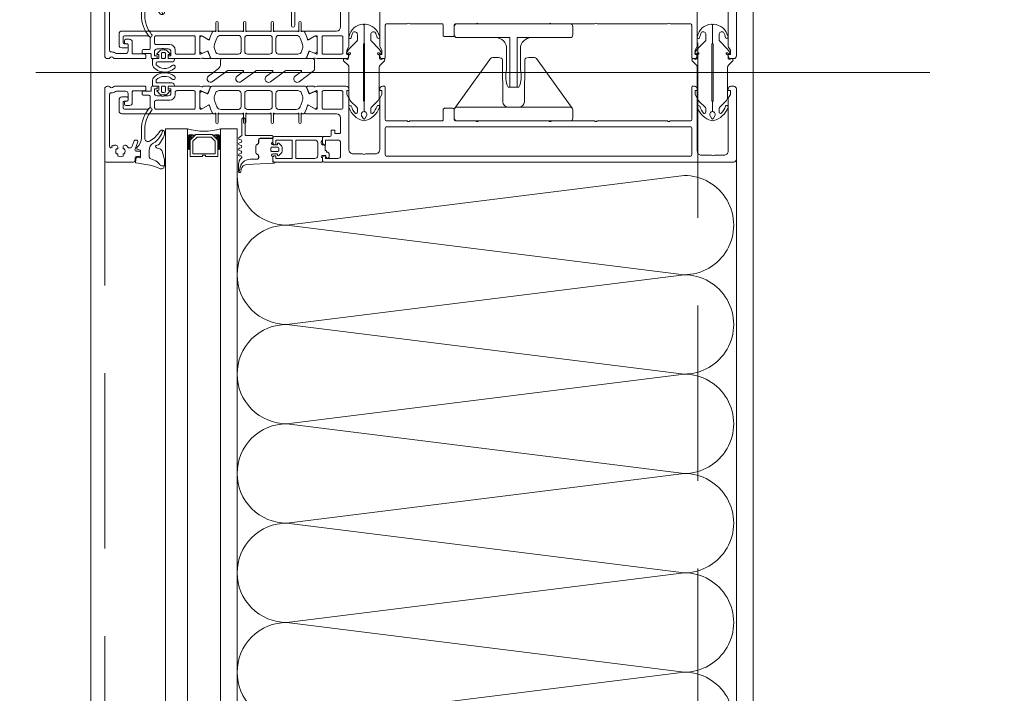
# Model space of a CAD drawing. Header units: millimetres. Extents: x 213386 to 459888, y 74252 to 208052.
# Tile 249 of 256: x 373011 to 373368, y 194432 to 194676. Entities that reach past the tile are written whole.
import ezdxf

# ---------------------------------------------------------------- set-up
doc = ezdxf.new("R2010")
doc.units = ezdxf.units.MM
doc.linetypes.add('ČÁRKOVANÁ', pattern=[19.05, 12.7, -6.35])
doc.layers.get('Defpoints').update_dxf_attribs({"color": 255, "lineweight": 0})
doc.layers.add('FASÁDA DETAILNÍ', color=255, linetype='Continuous', lineweight=0)
doc.layers.add('NOVA', color=255, linetype='Continuous', lineweight=0)
doc.styles.add('CS-ROMANS', font='romans.shx', dxfattribs={"width": 0.75, "oblique": 5})
doc.dimstyles.new('A_KÓTA_50', dxfattribs={"dimtxt": 110, "dimasz": 2, "dimexe": 100, "dimexo": 1500, "dimgap": 40, "dimtad": 1, "dimrnd": 1, "dimdsep": 46, "dimtxsty": 'CS-ROMANS', "dimblk": 'KOT_CARA20', "dimcen": 45, "dimse1": 1, "dimse2": 1, "dimclrd": 256, "dimclre": 256, "dimclrt": 256, "dimadec": 0, "dimazin": 0, "dimtfac": 1, "dimtix": 1, "dimtmove": 2, "dimatfit": 3, "dimldrblk": 'OBLIQUE', "dimfxl": 100, "dimtolj": 1, "dimarcsym": 0})

# ---------------------------------------------------------------- blocks, each defined once
blk = doc.blocks.new('244748_a')
blk.add_lwpolyline([(8.32, -1.69, 0.082248), (6.34, -0.9, -1.09695), (6.94, -0.1, -0.315353), (11.26, -5.15, -0.480529), (10.87, -5.64), (4.27, -5.64), (4.08, -5.45), (-16.53, -5.45), (-16.72, -5.64), (-20.43, -5.64, 0.574019), (-21.93, -4.78), (-22.99, -5.4, 0.524827), (-22.99, -5.9), (-21.93, -6.52, 0.574021), (-20.43, -5.66), (-16.72, -5.66), (-16.53, -5.85), (4.08, -5.85), (4.27, -5.66), (10.87, -5.66, -0.480529), (11.26, -6.15, -0.326229), (6.88, -11.09, -1.09695), (6.28, -10.3, 0.081457), (8.32, -9.61, 0.599203), (7.48, -8.05), (5.52, -8.05, 0.198965), (5.17, -8.2), (2.22, -11.15), (0.93, -12.01, -0.738038), (0.51, -11.62), (0.87, -11, 1), (0.35, -10.7), (0, -11.3), (-0.98, -11.3, 0.619205), (-1.45, -12.06), (-1.28, -12.43, -0.808139), (-2.04, -13.04), (-3.63, -11.44, 0.198906), (-4.34, -11.15), (-14.99, -11.15, -0.198936), (-16.76, -10.42), (-18.98, -8.2, 0.198942), (-19.33, -8.05), (-20.67, -8.05, 0.500217), (-21.09, -8.73, 0.122037), (-18.5, -10.27, -1.093735), (-19.1, -11.07, -0.240768), (-23.7, -6.07, -0.106226), (-23.7, -5.23, -0.256232), (-19, -0.13, -1.093735), (-18.4, -0.92, 0.116856), (-21.09, -2.57, 0.500217), (-20.67, -3.25), (-19.33, -3.25, 0.198942), (-18.98, -3.1), (-16.75, -0.88, -0.198936), (-14.99, -0.15), (-4.34, -0.15, 0.198907), (-3.63, 0.14), (-2.04, 1.74, -0.808139), (-1.28, 1.13), (-1.45, 0.76, 0.619205), (-0.98, 0), (0, 0), (0.35, -0.6, 1), (0.87, -0.3), (0.51, 0.32, -0.738038), (0.93, 0.71), (2.22, -0.15), (5.17, -3.1, 0.198965), (5.52, -3.25), (7.48, -3.25, 0.599203)], format="xyb", close=True)
blk = doc.blocks.new('236134_0100_s_v')
for points in [[(22.8, -23), (22.8, -5), (42, -5, 0.414214), (43, -4), (43, -1, 0.414214), (42, 0), (1, 0, 0.414214), (0, -1), (0, -4, 0.414214), (1, -5), (20.2, -5), (20.2, -23)], [(15, -5, -0.414214), (19, -9), (19, -16.57, 0.165764), (19.53, -23), (23.47, -23, 0.165764), (24, -16.57), (24, -9, -0.414214), (28, -5)]]:
    blk.add_lwpolyline(points, format="xyb")
blk = doc.blocks.new('236134_0200_s_v')
for points in [[(19.58, 5, -0.41166), (17.58, 6.98), (17.45, 22.25, 0.344217), (17.07, 22.73), (16, 23), (14, 23, 0.240828), (13.19, 22.59), (0.19, 4.59)], [(23.42, 5, 0.41166), (25.42, 6.98), (25.55, 22.25, -0.344217), (25.93, 22.73), (27, 23), (29, 23, -0.240828), (29.81, 22.59), (42.81, 4.59)]]:
    blk.add_lwpolyline(points, format="xyb")
blk.add_lwpolyline([(42, 5), (1, 5, 0.414214), (0, 4), (0, 1, 0.414214), (1, 0), (42, 0, 0.414214), (43, 1), (43, 4, 0.414214)], format="xyb", close=True)
blk = doc.blocks.new('284336')
for points in [[(-0.7, -9.6), (-10, -9.6, 0.414511), (-10.51, -10.11), (-10.51, -15.51, -1), (-11.69, -15.51), (-11.69, -9.6), (-12.69, -8.95, -0.668884), (-12.6, -8.23), (-11.99, -8.01, 0.766384), (-11.99, -7.21), (-12.6, -6.99, -0.76831), (-12.6, -6.23), (-11.99, -6.01, 0.766384), (-11.99, -5.21), (-12.6, -4.99, -0.76831), (-12.6, -4.23), (-11.99, -4.01, 0.766384), (-11.99, -3.21), (-12.6, -2.99, -0.877523), (-12.5, -2.22), (-12.1, -2.22, 0.698129), (-11.83, -1.5, -0.220231), (-12.89, 0.78), (-12.89, 3.45, -0.157143), (-12.82, 3.68), (-12.69, 3.42, -0.067482), (-12.48, 2.53, 0.393136), (-8.66, -1.02), (-6.1, -1.02, -0.414214), (-5.61, -1.51), (-5.61, -2.22, -0.267949), (-5.85, -2.65), (-6.35, -2.93, 0.267949), (-6.61, -3.38), (-6.61, -5.84, 0.267949), (-6.35, -6.29), (-5.85, -6.57, -0.267949), (-5.61, -7), (-5.61, -8.11, 0.414215), (-5.1, -8.62), (-0.41, -8.62), (-0.41, -9.31, -0.414212), (-0.7, -9.6)], [(-0.41, 0), (-0.41, -2, 0.990243), (-0.4, -3.02), (0.9, -3.02, 0.414214), (1.21, -2.71), (1.21, -2.61, -0.668123), (1.71, -2.4), (2.75, -3.45, -0.199004), (2.89, -3.79), (2.89, -5.43, -0.199038), (2.75, -5.77), (1.71, -6.82, -0.668191), (1.21, -6.61), (1.21, -6.51, 0.414214), (0.9, -6.2), (-0.4, -6.2, 0.990269), (-0.41, -7.22), (-0.41, -8.6), (-5.1, -8.6, -0.414215), (-5.59, -8.11), (-5.59, -7, 0.267949), (-5.84, -6.56), (-6.34, -6.27, -0.267949), (-6.59, -5.84), (-6.59, -3.38, -0.267949), (-6.34, -2.95), (-5.84, -2.66, 0.267949), (-5.59, -2.22), (-5.59, -1.51, 0.414214), (-6.1, -1), (-8.66, -1, -0.393156), (-12.46, 2.53, 0.067572), (-12.67, 3.43), (-12.8, 3.7, -0.637545), (-12.12, 3.53), (-11.92, 2.53, 0.344315), (-10.06, 0.91), (0, 0.38, -0.406913), (0.39, 0), (-0.41, 0)], [(1.7, -4.31, 0.414235), (1.2, -3.81), (-0.7, -3.81, 0.414214), (-1.2, -4.31), (-1.2, -4.91, 0.414214), (-0.7, -5.41), (1.2, -5.41, 0.414235), (1.7, -4.91), (1.7, -4.31)]]:
    blk.add_lwpolyline(points, format="xyb", close=True)
blk = doc.blocks.new('nesystémový nástavec 18')
for p, q in [((-18, 6.8), (-18, 8.8)), ((-17.5, 9.3), (-15.36, 9.3)), ((-11, 8), (-17, 8)), ((-17, 8), (-17, 6.3)), ((-15.36, 9.3), (0, 9.3)), ((-11, 1.3), (-11, 8)), ((-2.8, 8), (-9.7, 8)), ((-9.7, 1.3), (-9.7, 8)), ((-0.5, 7.3), (-0.5, 6.8)), ((0, 9.3), (0, 7.8)), ((-17, 6.3), (-17.5, 6.3)), ((-1.8, 2.3), (-1.8, 7)), ((0, 6.3), (0.55, 6.3)), ((0.55, 6.3), (0.95, 5.9)), ((0.95, 5.9), (0.95, 4.8)), ((0.95, 4.8), (0.95, 4.14)), ((0.95, 4.14), (1.2, 4.14)), ((1.4, 3.94), (1.4, 3.84)), ((1.6, 3.64), (1.6, 3.64)), ((-18, 0.5), (-18, 1.8)), ((-17.5, 2.3), (-17, 2.3)), ((-1.8, 0), (-17.5, 0)), ((-17, 2.3), (-17, 1.3)), ((-17, 1.3), (-11, 1.3)), ((-9.7, 1.3), (-2.8, 1.3)), ((0, 0), (-1.8, 0)), ((-0.4, 2.23), (-0.5, 2.04)), ((-0.5, 2.04), (-0.5, 2)), ((1.2, 2.44), (0, 2.44)), ((0, 1.5), (0, 0)), ((1.2, 1.85), (1.2, 2.44)), ((1.8, 1.37), (1.7, 1.35)), ((2.25, 1.63), (1.8, 1.37)), ((2.4, 2.84), (2.4, 1.89))]:
    blk.add_line(p, q)
for centre, radius, start, end in [((-17.5, 8.8), 0.5, 90, 180), ((-15.36, 9.8), 0.5, 270, 270.084), ((-2.8, 7), 1, 0, 90), ((0, 7.3), 0.5, 89.9955, 180.0071), ((-17.5, 6.8), 0.5, 180.0012, 269.9988), ((0, 6.8), 0.5, 179.9949, 270.006), ((0.75, 4.8), 0.2, 359.9656, 0.0344), ((1.2, 3.94), 0.2, 359.9707, 90.0249), ((1.6, 3.84), 0.2, 179.9737, 270.035), ((1.6, 2.84), 0.8, 0.0065, 89.9919), ((-17.5, 1.8), 0.5, 89.999, 180.0002), ((-17.5, 0.5), 0.5, 180, 270), ((-2.8, 2.3), 1, 270, 0), ((0, 2), 0.5, 179.9716, 270.0327), ((0, 1.94), 0.5, 89.9975, 144.0007), ((1.7, 1.85), 0.5, 179.9991, 270), ((2.1, 1.89), 0.3, 299.9815, 0.0183)]:
    blk.add_arc(centre, radius, start, end)
blk = doc.blocks.new('433270')
blk.add_lwpolyline([(1, 0, 0.414364), (0, -1), (0, -1.4, 0.255924), (0.23, -1.83, -0.547723), (0.23, -3.17, 0.255924), (0, -3.6), (0, -14.6, 0.414214), (0.3, -14.9), (1.2, -14.9, 0.414214), (1.7, -14.4), (1.7, -10.3, -0.414214), (2, -10), (6, -10, 0.414248), (7, -9), (7, -7.7, 0.414179), (6.5, -7.2), (5.7, -7.2, 0.414232), (5.4, -7.5), (5.4, -8.2, -0.414198), (5.1, -8.5), (2.8, -8.5, -0.414204), (1.8, -7.5), (1.8, -4.49, -0.147432), (1.97, -3.94, 0.147461), (2.4, -2.5), (2.4, -2.3, -0.414214), (2.9, -1.8), (21.87, -1.8, -0.668178), (22.22, -2.65), (22.16, -2.72, 1), (21.59, -3.29), (21.52, -3.35, 0.198912), (21.38, -3.71), (21.38, -4.05, 0.414214), (22.08, -4.75), (22.38, -4.75, 0.576988), (22.64, -4.3, -0.311246), (24.56, -4.3, 0.576988), (24.82, -4.75), (25.3, -4.75, -0.260065), (25.3, -6.65), (24.82, -6.65, 0.576988), (24.56, -7.1, -0.311246), (22.64, -7.1, 0.576988), (22.38, -6.65), (22.08, -6.65, 0.414214), (21.38, -7.35), (21.38, -7.61, 0.267949), (21.63, -8.04), (21.89, -8.2, -0.637047), (21.73, -10), (19.83, -10.7, 0.315299), (19.5, -11.17), (19.5, -11.49, 0.520567), (20.17, -11.96), (22.83, -10.99, -0.520567), (23.5, -11.46), (23.5, -12.5, 0.414062), (24, -13), (25, -13, 0.414186), (25.5, -12.5), (25.5, -11.5, -0.414182), (26, -11), (27, -11, 0.414214), (27.5, -10.5), (27.5, -0.5, 0.414214), (27, 0), (1, 0)], format="xyb", close=True)
blk = doc.blocks.new('284325')
for points in [[(0.84, -5.23, -0.560316), (0.94, -4.73), (1.94, -4.36, 0.3153), (2.14, -4.08), (2.14, -1.89, 0.451558), (1.8, -1.59), (0.9, -1.7, -0.399586), (0.57, -1.46), (0.3, -0.07, -0.415977), (0.53, 0.29, 0.024107), (6.15, 1.24, 0.076636), (8.99, 2.34, -0.577615), (10.79, 1.3), (10.02, 1.37, 0.283171), (9.08, 0.9, -0.168429), (7.07, -0.74), (5.9, -1.16, 0.315302), (5.24, -2.1), (5.24, -4.21, 0.269719), (6.76, -6.82, -0.194797), (10.18, -11.53, -0.342663), (9.17, -11.17, 0.119207), (5.43, -7.59, 0.578571), (3.63, -8.62), (3.63, -11.77, 0.176415), (6.16, -18.72, -1), (5.24, -19.49, -0.176415), (2.43, -11.77), (2.43, -8.89, 0.208286), (0.84, -5.23)], [(8.95, -6.65), (10.32, -8.78, -0.134555), (10.79, -10.63, -0.339795), (10.19, -11.53, 0.194788), (6.76, -6.81, -0.269736), (5.25, -4.21), (5.25, -2.1, -0.315302), (5.9, -1.17), (7.07, -0.74, 0.168429), (9.09, 0.89, -0.283167), (10.01, 1.36), (10.79, 1.29), (10.79, -0.74, -0.070852), (10.71, -1.3), (9.95, -3.93, -0.241839), (9.08, -4.83), (7.93, -5.22, 0.836024), (8.08, -6.19), (8.11, -6.19, -0.255349), (8.95, -6.65)]]:
    blk.add_lwpolyline(points, format="xyb", close=True)
blk = doc.blocks.new('288126')
for points in [[(-16.5, 0), (16.5, 0)], [(-17, -2.08), (-17, -0.5)], [(17, -0.5), (17, -3.8)], [(-21.36, -6.34), (-17.8, -3.69)], [(-14.71, -4.5), (-19.87, -8.34)], [(-8.83, -4.3), (-14.11, -4.3)], [(-10.96, -6.34), (-8.71, -4.66)], [(-4.31, -4.5), (-9.47, -8.34)], [(1.81, -4.3), (-3.71, -4.3)], [(-0.35, -6.36), (1.93, -4.66)], [(6.33, -4.5), (1.14, -8.37)], [(12.21, -4.3), (6.93, -4.3)], [(10.05, -6.36), (12.33, -4.66)], [(16.6, -4.6), (11.54, -8.37)]]:
    blk.add_lwpolyline(points)
for centre, radius, start, end in [((16.5, -0.5), 0.5, 0, 90), ((-16.5, -0.5), 0.5, 90, 180), ((-20.61, -7.34), 1.25, 126.7059, 306.7059), ((-10.21, -7.34), 1.25, 126.7059, 306.7059), ((0.4, -7.37), 1.25, 126.7059, 306.7059), ((10.8, -7.37), 1.25, 126.7059, 306.7059), ((16, -3.8), 1, 306.7059, 0)]:
    blk.add_arc(centre, radius, start, end)
at = {"extrusion": (0, 0, -1)}
for centre, radius, start, end in [((19, -2.08), 2, 180, 233.2941), ((14.11, -5.3), 1, 53.2941, 90), ((8.83, -4.5), 0.2, 90, 233.2941), ((3.71, -5.3), 1, 53.2941, 90), ((-1.81, -4.5), 0.2, 90, 233.2941), ((-6.93, -5.3), 1, 53.2941, 90), ((-12.21, -4.5), 0.2, 90, 233.2941)]:
    blk.add_arc(centre, radius, start, end, dxfattribs=at)
blk = doc.blocks.new('246426')
for points in [[(-1.84, 0.64), (-2.86, -0.38, 0.198926), (-3.15, -1.09), (-3.15, -2.31, 0.198926), (-2.86, -3.02), (-1.84, -4.04, 0.637051), (-1.5, -3.92), (-1.45, -3.4), (-0.3, -3.4, -0.41484), (0, -3.7), (0, -5.19, 0.414232), (0.5, -5.69), (2.14, -5.69, 0.071862), (2.2, -5.68, 0.157876), (3.73, -4.64, 0.360336), (3.48, 2.39, 0.964062), (2.54, 1.48, -0.403385), (2.25, -4.34, -0.190964), (2.11, -4.39), (1.7, -4.39, -0.414214), (1.2, -3.89), (1.2, 1.31, 0.414201), (0.2, 2.31), (0, 2.31), (0, 0.3, -0.414214), (-0.3, 0), (-1.45, 0), (-1.5, 0.52, 0.637051), (-1.84, 0.64)], [(-2.25, -1.4, -0.414214), (-1.85, -1), (-0.4, -1, -0.414214), (0, -1.4), (0, -2, -0.414214), (-0.4, -2.4), (-1.85, -2.4, -0.414214), (-2.25, -2), (-2.25, -1.4)]]:
    blk.add_lwpolyline(points, format="xyb", close=True)
blk = doc.blocks.new('*U4004')
for points in [[(0, 0, 0.414243), (0.1, 0.1), (0, 0.9, -1.0001), (0.2, 0.9), (0.1, 0.1, 0.414228), (0.2, 0, 0.414228)], [(0.2, 0, 0.414243), (0.3, 0.1), (0.2, 0.9, -1.0001), (0.4, 0.9), (0.3, 0.1, 0.414228), (0.4, 0, 0.414228)], [(0.4, 0, 0.414243), (0.5, 0.1), (0.4, 0.9, -1.0001), (0.6, 0.9), (0.5, 0.1, 0.414228), (0.6, 0, 0.414228)], [(0.6, 0, 0.414243), (0.7, 0.1), (0.6, 0.9, -1.0001), (0.8, 0.9), (0.7, 0.1, 0.414228), (0.8, 0, 0.414228)], [(0.8, 0, 0.414243), (0.9, 0.1), (0.8, 0.9, -1.0001), (1, 0.9), (0.9, 0.1, 0.414228), (1, 0, 0.414228)], [(1, 0, 0.414243), (1.1, 0.1), (1, 0.9, -1.0001), (1.2, 0.9), (1.1, 0.1, 0.414228), (1.2, 0, 0.414228)], [(1.2, 0, 0.414243), (1.3, 0.1), (1.2, 0.9, -1.0001), (1.4, 0.9), (1.3, 0.1, 0.414228), (1.4, 0, 0.414228)], [(1.4, 0, 0.414243), (1.5, 0.1), (1.4, 0.9, -1.0001), (1.6, 0.9), (1.5, 0.1, 0.414228), (1.6, 0, 0.414228)], [(1.6, 0, 0.414243), (1.7, 0.1), (1.6, 0.9, -1.0001), (1.8, 0.9), (1.7, 0.1, 0.414228), (1.8, 0, 0.414228)], [(1.8, 0, 0.414243), (1.9, 0.1), (1.8001, 0.9, -1.0001), (2, 0.9), (1.9001, 0.1, 0.414228), (2, 0, 0.414228)]]:
    blk.add_lwpolyline(points, format="xyb")
blk = doc.blocks.new('A$C29162560')
at = {"layer": 'FASÁDA DETAILNÍ'}
for p, q in [((-959.95, -7275), (-635.88, -7275)), ((-913, -7295.5), (-905, -7295.5)), ((-913, -7704.5), (-913, -7295.5)), ((-905, -7295.5), (-905, -7704.5)), ((-887, -7295.5), (-893, -7295.5)), ((-893, -7704.5), (-893, -7295.5)), ((-887, -7295.5), (-887, -7704.5))]:
    blk.add_line(p, q, dxfattribs=at)
for points in [[(25640, -21740), (-940, -21740), (-940, 1940), (25640, 1940)], [(25400, -21500), (-700, -21500), (-700, 1700), (25400, 1700)], [(-894, -7305.5), (-894, -7299.5), (-896, -7297.5), (-902, -7297.5), (-904, -7299.5), (-904, -7305.5), (-899.5, -7305.5), (-899.5, -7305), (-898.5, -7305), (-898.5, -7305.5)], [(-903, -7304.5), (-895, -7304.5), (-895, -7299.91), (-896.41, -7298.5), (-901.45, -7298.5), (-903, -7299.91)]]:
    blk.add_lwpolyline(points, close=True, dxfattribs=at)
at = {"layer": 'FASÁDA DETAILNÍ', "linetype": 'ČÁRKOVANÁ', "ltscale": 5}
for points in [[(25635, -21735), (-935, -21735), (-935, 1935), (25635, 1935)], [(25420, -21520), (-720, -21520), (-720, 1720), (25420, 1720)]]:
    blk.add_lwpolyline(points, close=True, dxfattribs=at)
at = {"layer": 'FASÁDA DETAILNÍ'}
for points in [[(-849.5, -7253.2), (-849.5, -7258.5, -0.414167), (-851, -7260), (-858, -7260), (-862.1, -7260, 0.57735), (-862.44, -7260.6), (-861.95, -7261.46), (-861.52, -7262.96, 0.488701), (-861.08, -7263.13), (-858.61, -7261.7), (-858.19, -7261.7, -0.432566), (-858, -7261.9), (-858, -7268.2, -0.548397), (-858.28, -7268.39), (-860.66, -7267.32, 0.425336), (-860.93, -7267.43), (-861.75, -7269.45, 0.531563), (-861.38, -7270), (-859.31, -7270, 0.231306), (-859.07, -7269.89, -0.306185), (-858.76, -7269.78), (-858, -7270), (-847.49, -7270, 0.414214), (-846.49, -7269), (-846.49, -7268.5), (-847.29, -7268.5), (-847.29, -7267), (-846.63, -7265.86, 0.13165), (-846.5, -7265.36), (-846.5, -7246.99, -0.414214)], [(-835.3, -7246.99), (-835.3, -7265.36, 0.13165), (-835.17, -7265.86), (-834.51, -7267), (-834.51, -7268.5), (-835.31, -7268.5), (-835.31, -7269, 0.414214), (-834.31, -7270), (-833.8, -7270, 0.414214), (-833.3, -7269.5), (-833.3, -7257.9, -0.414214), (-832.8, -7257.4), (-825.4, -7257.4, -0.399985), (-824.4, -7257.4), (-812.8, -7257.4, -0.414214), (-812.3, -7257.9), (-812.3, -7261.5, 0.414214), (-811.8, -7262), (-808.8, -7262, 0.414214), (-808.3, -7261.5), (-808.3, -7257.9, -0.414214), (-807.8, -7257.4), (-800.5, -7257.4, -0.38324), (-799.5, -7257.4), (-774, -7257.4, -0.38324), (-773, -7257.4), (-757.5, -7257.4, -0.38324), (-756.5, -7257.4), (-731, -7257.4, -0.38324), (-730, -7257.4), (-722.7, -7257.4, -0.414214), (-722.2, -7257.9), (-722.2, -7269.5, 0.414214), (-721.7, -7270), (-721.2, -7270, 0.414214), (-720.2, -7269), (-720.2, -7268.5), (-721, -7268.5), (-721, -7267), (-720.33, -7265.85, 0.116937), (-720.2, -7265.35), (-720.2, -7246.49, -0.414232)], [(-709, -7246.49), (-709, -7265.35, 0.116937), (-708.87, -7265.85), (-708.2, -7267), (-708.2, -7268.5), (-709, -7268.5), (-709, -7269, 0.414214), (-708, -7270), (-707, -7270, 0.414214), (-706, -7269), (-706, -7243.5, 0.414214)]]:
    blk.add_lwpolyline(points, format="xyb", dxfattribs=at)
for points in [[(-862.34, -7270), (-874.25, -7270), (-896.16, -7270, -0.305837), (-896.62, -7269.69), (-897.55, -7267.4, 0.425336), (-897.81, -7267.29), (-899.43, -7268.01, -0.543753), (-900.49, -7267.32), (-900.49, -7262.42, -0.578182), (-899.59, -7261.9), (-897.4, -7263.16, 0.488505), (-896.96, -7262.99), (-896.52, -7261.47), (-895.76, -7260.15, -0.282478), (-895.49, -7260), (-895.04, -7260, 1.447009), (-894.69, -7259.87), (-894.69, -7256.9, -1), (-893.89, -7256.9), (-893.89, -7259.87, 1.447009), (-893.54, -7260), (-885, -7260, 1.447009), (-884.65, -7259.87), (-884.65, -7256.9, -1), (-883.85, -7256.9), (-883.85, -7259.87, 1.447009), (-883.5, -7260), (-875, -7260, 1.447009), (-874.65, -7259.87), (-874.65, -7256.9, -1), (-873.85, -7256.9), (-873.85, -7259.87, 1.447009), (-873.5, -7260), (-864.96, -7260, 1.447009), (-864.61, -7259.87), (-864.61, -7256.9, -1), (-863.81, -7256.9), (-863.81, -7259.87, 1.447009), (-863.46, -7260), (-863.01, -7260, -0.282478), (-862.74, -7260.15), (-861.98, -7261.47), (-861.54, -7262.99, 0.488505), (-861.1, -7263.16), (-858.91, -7261.9, -0.578182), (-858.01, -7262.42), (-858.01, -7267.32, -0.543753), (-859.07, -7268.01), (-860.69, -7267.29, 0.425336), (-860.95, -7267.4), (-861.88, -7269.69, -0.305837), (-862.34, -7270)], [(-900.5, -7270), (-911.5, -7270, -0.414426), (-912, -7269.5), (-912, -7269.01), (-911, -7269.01), (-911, -7267.51, 0.414214), (-912, -7266.51), (-913.5, -7266.51, 0.399985), (-914.5, -7266.51), (-916, -7266.51, 0.414214), (-917, -7267.51), (-917, -7269), (-916, -7269), (-916, -7269.5, -0.414456), (-916.5, -7270), (-917.8, -7270, -0.413971), (-918.1, -7269.7), (-918.1, -7268.5, 0.414214), (-918.4, -7268.2), (-921.4, -7268.2), (-921.4, -7267.2, -0.414214), (-920.9, -7266.7), (-919, -7266.7, 0.414214), (-918.5, -7266.2), (-918.5, -7262.7, 0.414206), (-919.5, -7261.7), (-927.8, -7261.7, 0.414206), (-928.3, -7262.2), (-928.3, -7264.1, 0.414219), (-927.8, -7264.6), (-927, -7264.6, -0.414214), (-926.5, -7265.1), (-926.5, -7265.6, -0.414214), (-927, -7266.1), (-928.8, -7266.1, -0.414214), (-929.8, -7265.1), (-929.8, -7261, -0.414214), (-928.8, -7260), (-900.5, -7260), (-896.4, -7260, -0.57735), (-896.05, -7260.6), (-896.55, -7261.46), (-896.98, -7262.96, -0.488701), (-897.42, -7263.13), (-899.88, -7261.7), (-900.31, -7261.7, 0.432566), (-900.5, -7261.9), (-900.5, -7268.2, 0.548397), (-900.22, -7268.39), (-897.83, -7267.32, -0.425336), (-897.57, -7267.43), (-896.75, -7269.45, -0.531563), (-897.12, -7270), (-899.19, -7270, -0.231306), (-899.42, -7269.89, 0.306185), (-899.74, -7269.78), (-900.5, -7270)], [(-902.7, -7261.7), (-916.4, -7261.7, 0.414214), (-916.9, -7262.2), (-916.9, -7264.41, 0.414214), (-916.4, -7264.91), (-911.43, -7264.91, -0.411139), (-909.4, -7266.91), (-909.4, -7267.9, 0.414214), (-908.9, -7268.4), (-902.7, -7268.4, 0.414214), (-902.2, -7267.9), (-902.2, -7262.2, 0.414214), (-902.7, -7261.7)], [(-893.45, -7268.4), (-886.55, -7268.4, 0.414218), (-885.55, -7267.4), (-885.55, -7262.6, 0.414218), (-886.55, -7261.6), (-892.91, -7261.6, 0.305619), (-894.3, -7262.54), (-895.08, -7264.46, 0.176429), (-895.15, -7266.51), (-894.88, -7267.36, 0.324916), (-893.45, -7268.4)], [(-883.25, -7268.4), (-875.25, -7268.4, 0.414214), (-874.25, -7267.4), (-874.25, -7262.6, 0.414214), (-875.25, -7261.6), (-883.25, -7261.6, 0.414214), (-884.25, -7262.6), (-884.25, -7267.4, 0.414214), (-883.25, -7268.4)], [(-871.95, -7268.4), (-865.05, -7268.4, 0.324916), (-863.62, -7267.36), (-863.35, -7266.51, 0.176429), (-863.42, -7264.46), (-864.2, -7262.54, 0.305619), (-865.59, -7261.6), (-871.95, -7261.6, 0.414218), (-872.95, -7262.6), (-872.95, -7267.4, 0.414218), (-871.95, -7268.4)], [(-848.7, -7267.9, -0.414214), (-849.2, -7268.4), (-855.7, -7268.4, -0.414214), (-856.2, -7267.9), (-856.2, -7262.2, -0.414214), (-855.7, -7261.7), (-849.2, -7261.7, -0.414214), (-848.7, -7262.2), (-848.7, -7267.9)], [(-900.5, -7280), (-911.5, -7280, 0.414426), (-912, -7280.5), (-912, -7280.99), (-911, -7280.99), (-911, -7282.49, -0.414214), (-912, -7283.49), (-913.5, -7283.49, -0.399985), (-914.5, -7283.49), (-916, -7283.49, -0.414214), (-917, -7282.49), (-917, -7281), (-916, -7281), (-916, -7280.5, 0.414456), (-916.5, -7280), (-917.8, -7280, 0.413971), (-918.1, -7280.3), (-918.1, -7281.5, -0.414214), (-918.4, -7281.8), (-921.4, -7281.8), (-921.4, -7282.8, 0.414214), (-920.9, -7283.3), (-919, -7283.3, -0.414214), (-918.5, -7283.8), (-918.5, -7287.3, -0.414206), (-919.5, -7288.3), (-927.8, -7288.3, -0.414206), (-928.3, -7287.8), (-928.3, -7285.9, -0.414219), (-927.8, -7285.4), (-927, -7285.4, 0.414214), (-926.5, -7284.9), (-926.5, -7284.4, 0.414214), (-927, -7283.9), (-928.8, -7283.9, 0.414214), (-929.8, -7284.9), (-929.8, -7289, 0.414214), (-928.8, -7290), (-900.5, -7290), (-896.4, -7290, 0.57735), (-896.05, -7289.4), (-896.55, -7288.54), (-896.98, -7287.04, 0.488701), (-897.42, -7286.87), (-899.88, -7288.3), (-900.31, -7288.3, -0.432566), (-900.5, -7288.1), (-900.5, -7281.8, -0.548397), (-900.22, -7281.61), (-897.83, -7282.68, 0.425336), (-897.57, -7282.57), (-896.75, -7280.55, 0.531563), (-897.12, -7280), (-899.19, -7280, 0.231306), (-899.42, -7280.11, -0.306185), (-899.74, -7280.22), (-900.5, -7280)], [(-862.34, -7280), (-874.25, -7280), (-896.16, -7280, 0.305837), (-896.62, -7280.31), (-897.55, -7282.6, -0.425336), (-897.81, -7282.71), (-899.43, -7281.99, 0.543753), (-900.49, -7282.68), (-900.49, -7287.58, 0.578182), (-899.59, -7288.1), (-897.4, -7286.84, -0.488505), (-896.96, -7287.01), (-896.52, -7288.53), (-895.76, -7289.85, 0.282478), (-895.49, -7290), (-895.04, -7290, -1.447009), (-894.69, -7290.13), (-894.69, -7293.1, 1), (-893.89, -7293.1), (-893.89, -7290.13, -1.447009), (-893.54, -7290), (-885, -7290, -1.447009), (-884.65, -7290.13), (-884.65, -7293.1, 1), (-883.85, -7293.1), (-883.85, -7290.13, -1.447009), (-883.5, -7290), (-875, -7290, -1.447009), (-874.65, -7290.13), (-874.65, -7293.1, 1), (-873.85, -7293.1), (-873.85, -7290.13, -1.447009), (-873.5, -7290), (-864.96, -7290, -1.447009), (-864.61, -7290.13), (-864.61, -7293.1, 1), (-863.81, -7293.1), (-863.81, -7290.13, -1.447009), (-863.46, -7290), (-863.01, -7290, 0.282478), (-862.74, -7289.85), (-861.98, -7288.53), (-861.54, -7287.01, -0.488505), (-861.1, -7286.84), (-858.91, -7288.1, 0.578182), (-858.01, -7287.58), (-858.01, -7282.68, 0.543753), (-859.07, -7281.99), (-860.69, -7282.71, -0.425336), (-860.95, -7282.6), (-861.88, -7280.31, 0.305837), (-862.34, -7280)], [(-707, -7307.5), (-855.5, -7307.5, -0.414214), (-856, -7307), (-856, -7305.7, -0.41422), (-855.5, -7305.2), (-855, -7305.2), (-855, -7306.2), (-850.5, -7306.2, 0.414214), (-849.5, -7305.2), (-849.5, -7300.5, 0.414214), (-850.5, -7299.5), (-855, -7299.5), (-855, -7301.2), (-855.5, -7301.2, -0.414201), (-856, -7300.7), (-856, -7298.7, -0.414214), (-855.5, -7298.2), (-853.36, -7298.2, 0.414214), (-852.86, -7297.7), (-852.86, -7295.9), (-851.61, -7295.9), (-851.61, -7297.1), (-849.8, -7297.1, 0.414214), (-849.5, -7296.8), (-849.5, -7291.5, 0.414167), (-851, -7290), (-858, -7290), (-862.1, -7290, -0.57735), (-862.44, -7289.4), (-861.95, -7288.54), (-861.52, -7287.04, -0.488701), (-861.08, -7286.87), (-858.61, -7288.3), (-858.19, -7288.3, 0.432566), (-858, -7288.1), (-858, -7281.8, 0.548397), (-858.28, -7281.61), (-860.66, -7282.68, -0.425336), (-860.93, -7282.57), (-861.75, -7280.55, -0.531563), (-861.38, -7280), (-859.31, -7280, -0.231306), (-859.07, -7280.11, 0.306185), (-858.76, -7280.22), (-858, -7280), (-847.49, -7280, -0.414214), (-846.49, -7281), (-846.49, -7281.5), (-847.29, -7281.5), (-847.29, -7283), (-846.63, -7284.14, -0.13165), (-846.5, -7284.64), (-846.5, -7303.01, 0.414214), (-845, -7304.51), (-841.5, -7304.51, 0.399985), (-840.5, -7304.51), (-836.8, -7304.51, 0.414214), (-835.3, -7303.01), (-835.3, -7284.64, -0.13165), (-835.17, -7284.14), (-834.51, -7283), (-834.51, -7281.5), (-835.31, -7281.5), (-835.31, -7281, -0.414214), (-834.31, -7280), (-833.8, -7280, -0.414214), (-833.3, -7280.5), (-833.3, -7292.1, 0.414214), (-832.8, -7292.6), (-825.4, -7292.6, 0.399985), (-824.4, -7292.6), (-812.8, -7292.6, 0.414214), (-812.3, -7292.1), (-812.3, -7288.5, -0.414214), (-811.8, -7288), (-808.8, -7288, -0.414214), (-808.3, -7288.5), (-808.3, -7292.1, 0.414214), (-807.8, -7292.6), (-800.5, -7292.6, 0.38324), (-799.5, -7292.6), (-774, -7292.6, 0.38324), (-773, -7292.6), (-757.5, -7292.6, 0.38324), (-756.5, -7292.6), (-731, -7292.6, 0.38324), (-730, -7292.6), (-722.7, -7292.6, 0.414214), (-722.2, -7292.1), (-722.2, -7280.5, -0.414214), (-721.7, -7280), (-721.2, -7280, -0.414214), (-720.2, -7281), (-720.2, -7281.5), (-721, -7281.5), (-721, -7283), (-720.33, -7284.15, -0.116937), (-720.2, -7284.65), (-720.2, -7303.51, 0.414232), (-718.7, -7305.01), (-714.99, -7305.01, 0.399985), (-713.99, -7305.01), (-710.5, -7305.01, 0.414232), (-709, -7303.51), (-709, -7284.65, -0.116937), (-708.87, -7284.15), (-708.2, -7283), (-708.2, -7281.5), (-709, -7281.5), (-709, -7281, -0.414214), (-708, -7280), (-707, -7280, -0.414214), (-706, -7281), (-706, -7306.5, -0.414214), (-707, -7307.5)], [(-902.7, -7288.3), (-916.4, -7288.3, -0.414214), (-916.9, -7287.8), (-916.9, -7285.59, -0.414214), (-916.4, -7285.09), (-911.43, -7285.09, 0.411139), (-909.4, -7283.09), (-909.4, -7282.1, -0.414214), (-908.9, -7281.6), (-902.7, -7281.6, -0.414214), (-902.2, -7282.1), (-902.2, -7287.8, -0.414214), (-902.7, -7288.3)], [(-893.45, -7281.6), (-886.55, -7281.6, -0.414218), (-885.55, -7282.6), (-885.55, -7287.4, -0.414218), (-886.55, -7288.4), (-892.91, -7288.4, -0.305619), (-894.3, -7287.46), (-895.08, -7285.54, -0.176429), (-895.15, -7283.49), (-894.88, -7282.64, -0.324916), (-893.45, -7281.6)], [(-883.25, -7281.6), (-875.25, -7281.6, -0.414214), (-874.25, -7282.6), (-874.25, -7287.4, -0.414214), (-875.25, -7288.4), (-883.25, -7288.4, -0.414214), (-884.25, -7287.4), (-884.25, -7282.6, -0.414214), (-883.25, -7281.6)], [(-871.95, -7281.6), (-865.05, -7281.6, -0.324916), (-863.62, -7282.64), (-863.35, -7283.49, -0.176429), (-863.42, -7285.54), (-864.2, -7287.46, -0.305619), (-865.59, -7288.4), (-871.95, -7288.4, -0.414218), (-872.95, -7287.4), (-872.95, -7282.6, -0.414218), (-871.95, -7281.6)], [(-848.7, -7282.1, 0.414214), (-849.2, -7281.6), (-855.7, -7281.6, 0.414214), (-856.2, -7282.1), (-856.2, -7287.8, 0.414214), (-855.7, -7288.3), (-849.2, -7288.3, 0.414214), (-848.7, -7287.8), (-848.7, -7282.1)], [(-832.8, -7305.4), (-722.7, -7305.4, 0.414214), (-722.2, -7304.9), (-722.2, -7295.2, 0.414214), (-722.7, -7294.7), (-832.8, -7294.7, 0.414214), (-833.3, -7295.2), (-833.3, -7304.9, 0.414214), (-832.8, -7305.4)]]:
    blk.add_lwpolyline(points, format="xyb", close=True, dxfattribs=at)
blk.add_lwpolyline([(-706, -7693.5), (-706, -7306.5)], dxfattribs=at)
for centre, radius, start, end in [((-899, -7273.61), 22.7, 254.6728, 285.3272), ((-903.65, -7301.05), 3.55, 67.2938, 112.409), ((-903.76, -7300.68), 2.9, 65.3067, 115.2952), ((-903.93, -7300.34), 2.25, 61.5273, 118.4028), ((-904.08, -7300.09), 1.71, 57.2949, 122.6857), ((-904.21, -7299.93), 1.26, 51.9656, 128.4996), ((-894.35, -7301.05), 3.55, 67.591, 112.7062), ((-894.24, -7300.68), 2.9, 64.7048, 114.6933), ((-894.07, -7300.34), 2.25, 61.5972, 118.4727), ((-893.92, -7300.09), 1.71, 57.3143, 122.7051), ((-893.79, -7299.93), 1.26, 51.5004, 128.0344), ((-904.36, -7299.84), 0.879, 43.9949, 136.4964), ((-904.5, -7299.85), 0.596, 33.0366, 146.9634), ((-904.5, -7300.15), 0.596, 33.0366, 146.9634), ((-904.5, -7300.44), 0.596, 33.0366, 146.9634), ((-904.5, -7300.73), 0.596, 33.0366, 146.9634), ((-904.5, -7301.02), 0.596, 33.0366, 146.9634), ((-904.5, -7301.32), 0.596, 33.0366, 146.9634), ((-904.5, -7301.61), 0.596, 33.0366, 146.9634), ((-904.5, -7301.9), 0.596, 33.0366, 146.9634), ((-904.5, -7302.19), 0.596, 33.0366, 146.9634), ((-904.5, -7302.49), 0.596, 33.0366, 146.9634), ((-904.5, -7302.78), 0.596, 33.0366, 146.9634), ((-893.64, -7299.84), 0.879, 43.5036, 136.0051), ((-893.5, -7299.85), 0.596, 33.0366, 146.9634), ((-893.5, -7300.15), 0.596, 33.0366, 146.9634), ((-893.5, -7300.44), 0.596, 33.0366, 146.9634), ((-893.5, -7300.73), 0.596, 33.0366, 146.9634), ((-893.5, -7301.02), 0.596, 33.0366, 146.9634), ((-893.5, -7301.32), 0.596, 33.0366, 146.9634), ((-893.5, -7301.61), 0.596, 33.0366, 146.9634), ((-893.5, -7301.9), 0.596, 33.0366, 146.9634), ((-893.5, -7302.19), 0.596, 33.0366, 146.9634), ((-893.5, -7302.49), 0.596, 33.0366, 146.9634), ((-893.5, -7302.78), 0.596, 33.0366, 146.9634), ((-904.5, -7303.07), 0.596, 33.0366, 146.9634), ((-904.5, -7303.36), 0.596, 33.0366, 146.9634), ((-893.5, -7303.07), 0.596, 33.0366, 146.9634), ((-893.5, -7303.36), 0.596, 33.0366, 146.9634)]:
    blk.add_arc(centre, radius, start, end, dxfattribs=at)
for name, p in [('284325', (-924.14, -7242.5)), ('284336', (-855.59, -7242.5)), ('236134_0100_s_v', (-808.3, -7257.4)), ('288126', (-876.01, -7270)), ('236134_0200_s_v', (-808.3, -7292.6)), ('nesystémový nástavec 18', (-856, -7307.5))]:
    blk.add_blockref(name, p, dxfattribs=at)
for name, p, rotation in [('433270', (-935, -7270), 90), ('246426', (-912, -7270), 270)]:
    blk.add_blockref(name, p, dxfattribs=dict(at, rotation=rotation))
for name, p, xscale, rotation in [('244748_a', (-835.34, -7268.78), -1, 270), ('244748_a', (-709.04, -7268.78), -1, 270), ('246426', (-912, -7280), -1, 270), ('433270', (-935, -7280), -1.000000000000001, 90), ('284325', (-924.14, -7307.5), -1, 180), ('284336', (-873.59, -7307.5), -1, 180)]:
    blk.add_blockref(name, p, dxfattribs=dict(at, xscale=xscale, rotation=rotation))
at = {"layer": 'FASÁDA DETAILNÍ', "xscale": 179.9999932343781, "yscale": 179.9999932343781, "zscale": 179.9999932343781, "rotation": 270}
blk.add_blockref('*U4004', (-887, -7312.33), dxfattribs=at)
blk = doc.blocks.new('KOT_CARA20')
for p, q in [((0, 20), (0, -20)), ((0, 0), (14.14, 14.14)), ((0, 0), (-14.14, -14.14))]:
    blk.add_line(p, q)
blk = doc.blocks.new('*D3950')
at = {"lineweight": -2, "transparency": 16777216}
blk.add_line((373745.55, 181384.15), (373745.55, 202680.15), dxfattribs=at)
at = {"layer": 'Defpoints', "color": 0, "transparency": 16777216}
for p in [(373428.86, 202682.15), (373745.55, 202682.15), (373010.82, 181382.15)]:
    blk.add_point(p, dxfattribs=at)
at = {"lineweight": -2, "transparency": 16777216, "xscale": 2, "yscale": 2, "zscale": 2}
for p, rotation in [((373745.55, 202682.15), 90), ((373745.55, 181382.15), 270)]:
    blk.add_blockref('KOT_CARA20', p, dxfattribs=dict(at, rotation=rotation))
at = {"transparency": 16777216, "insert": (373643.05, 192725.83), "char_height": 110, "attachment_point": 5, "rotation": 90, "style": 'CS-ROMANS'}
blk.add_mtext('\\A1;21300', dxfattribs=at)
blk = doc.blocks.new('_OBLIQUE')
at = {"color": 0, "linetype": 'ByBlock', "ltscale": 15}
blk.add_line((-0.5, -0.5), (0.5, 0.5), dxfattribs=at)

msp = doc.modelspace()

# ---------------------------------------------------------------- block references
at = {"layer": 'NOVA'}
msp.add_blockref('A$C29162560', (373976.638, 201932.154), dxfattribs=at)

# ---------------------------------------------------------------- dimensions: what is measured, and where the dimension line sits
dim = msp.add_linear_dim(base=(373745.548, 202682.154), p1=(373010.825, 181382.154), p2=(373428.861, 202682.154), angle=90, dimstyle='A_KÓTA_50')
dim.commit()
dim.dimension.update_dxf_attribs({"geometry": '*D3950', "text_midpoint": (373643.048, 192725.83), "dimtype": 160})

doc.saveas('drawing.dxf')
